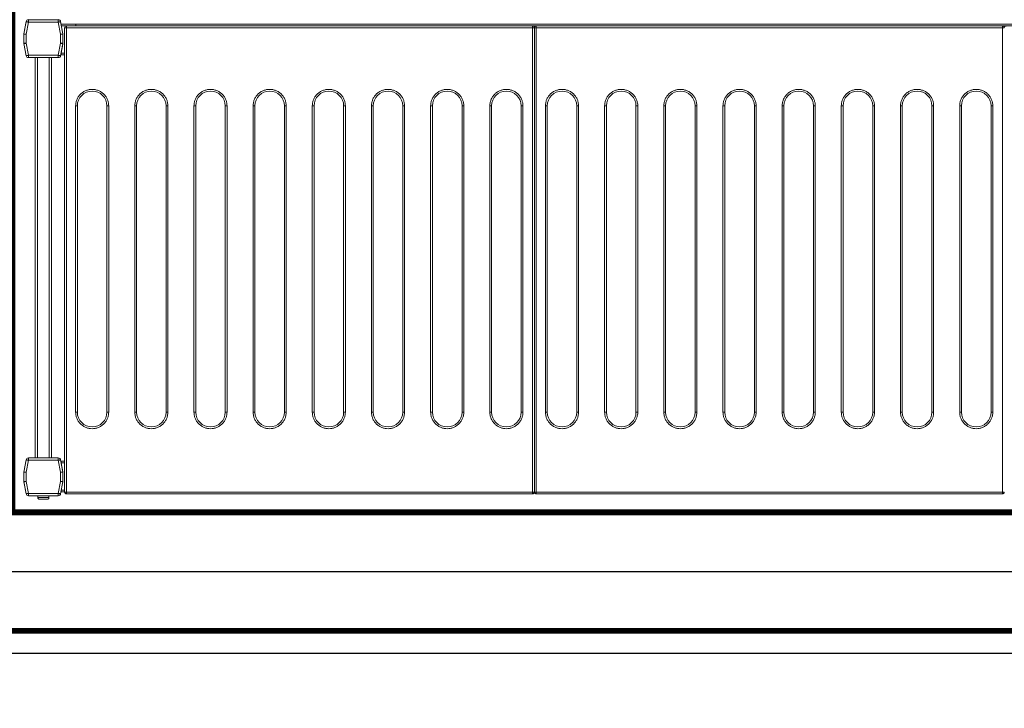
# Model space of a CAD drawing. Header units: centimetres. Extents: x 4120 to 19220, y -7417 to 180.
# Tile 96 of 223: x 11599 to 11682, y -4673 to -4615. Entities that reach past the tile are written whole.
import ezdxf

# ---------------------------------------------------------------- set-up
doc = ezdxf.new("R2010")
doc.units = ezdxf.units.CM
doc.layers.add('A_Wyposażenie', color=8, linetype='Continuous')
doc.layers.add('A_Ściany', color=2, linetype='Continuous')
doc.linetypes.add('BATTING', pattern='A,0.0001,-0.1,[134,ltypeshp.shx,S=0.1,R=0,X=-0.1,Y=0],-0.2,[134,ltypeshp.shx,S=0.1,R=180,X=0.1,Y=0],-0.1', length=0.4001)

# ---------------------------------------------------------------- blocks, each defined once
blk = doc.blocks.new('wyposażenie blok')
at = {"layer": 'A_Wyposażenie', "color": 8, "lineweight": 15}
for p, q in [((281.849, -665.139), (281.667, -666.174)), ((281.85, -665.148), (281.667, -666.182)), ((282.046, -665.182), (281.867, -666.2)), ((284.571, -664.982), (282.046, -664.982)), ((282.046, -664.982), (282.046, -665.182)), ((284.571, -665.182), (282.046, -665.182)), ((284.571, -665.182), (284.571, -664.982)), ((284.75, -666.2), (284.571, -665.182)), ((284.95, -666.174), (284.768, -665.139)), ((284.95, -666.182), (284.768, -665.148)), ((286.05, -665.349), (284.805, -665.349)), ((286.05, -665.498), (284.831, -665.498)), ((324.65, -665.508), (285.25, -665.508)), ((285.25, -665.552), (285.25, -665.508)), ((286.05, -665.498), (286.05, -665.349)), ((286.05, -665.349), (432.95, -665.349)), ((286.05, -665.508), (286.05, -665.498)), ((286.05, -665.498), (432.95, -665.498)), ((324.65, -665.508), (324.65, -665.552)), ((364.35, -665.508), (324.95, -665.508)), ((324.95, -665.552), (324.95, -665.508)), ((364.35, -665.508), (364.35, -665.552)), ((281.667, -666.174), (281.667, -666.973)), ((281.667, -666.182), (281.667, -666.965)), ((281.867, -666.2), (281.867, -666.965)), ((284.75, -666.965), (284.75, -666.2)), ((284.95, -666.182), (284.95, -666.174)), ((284.95, -666.965), (284.95, -666.182)), ((285.1, -665.659), (285.1, -704.858)), ((285.25, -665.659), (285.1, -665.659)), ((285.25, -665.659), (285.25, -665.552)), ((324.65, -665.659), (285.25, -665.659)), ((285.25, -665.659), (285.25, -704.858)), ((324.65, -665.552), (324.65, -665.659)), ((324.8, -665.659), (324.65, -665.659)), ((324.65, -704.858), (324.65, -665.659)), ((324.95, -665.659), (324.8, -665.659)), ((324.8, -704.858), (324.8, -665.659)), ((324.95, -665.659), (324.95, -665.552)), ((364.35, -665.659), (324.95, -665.659)), ((324.95, -665.659), (324.95, -704.858)), ((364.35, -665.552), (364.35, -665.659)), ((364.5, -665.659), (364.35, -665.659)), ((364.35, -704.858), (364.35, -665.659)), ((281.667, -666.965), (281.867, -666.965)), ((281.667, -666.973), (281.667, -666.975)), ((281.67, -666.999), (281.85, -668.017)), ((281.867, -666.965), (282.046, -667.982)), ((284.571, -667.982), (284.75, -666.965)), ((284.75, -666.965), (284.95, -666.965)), ((284.768, -668.017), (284.947, -666.999)), ((284.95, -667.048), (284.818, -667.798)), ((284.95, -666.973), (284.95, -666.965)), ((284.95, -666.975), (284.95, -666.973)), ((284.95, -666.973), (284.95, -667.048)), ((282.046, -667.982), (282.046, -668.182)), ((282.046, -667.982), (284.571, -667.982)), ((284.571, -668.182), (284.571, -667.982)), ((285.1, -667.948), (284.792, -667.948)), ((285.1, -667.798), (284.818, -667.798)), ((282.046, -668.182), (284.571, -668.182)), ((282.609, -668.182), (282.609, -701.973)), ((282.809, -668.182), (282.809, -701.973)), ((283.809, -668.182), (283.809, -701.973)), ((284.009, -668.182), (284.009, -701.973)), ((286.03, -672.258), (286.18, -672.258)), ((286.03, -698.109), (286.03, -672.258)), ((286.18, -698.109), (286.18, -672.258)), ((288.83, -672.258), (288.68, -672.258)), ((288.68, -672.258), (288.68, -698.109)), ((288.83, -672.258), (288.83, -698.109)), ((291.03, -672.258), (291.18, -672.258)), ((291.03, -698.109), (291.03, -672.258)), ((291.18, -698.109), (291.18, -672.258)), ((293.83, -672.258), (293.68, -672.258)), ((293.68, -672.258), (293.68, -698.109)), ((293.83, -672.258), (293.83, -698.109)), ((296.03, -672.258), (296.18, -672.258)), ((296.03, -698.109), (296.03, -672.258)), ((296.18, -698.109), (296.18, -672.258)), ((298.83, -672.258), (298.68, -672.258)), ((298.68, -672.258), (298.68, -698.109)), ((298.83, -672.258), (298.83, -698.109)), ((301.03, -672.258), (301.18, -672.258)), ((301.03, -698.109), (301.03, -672.258)), ((301.18, -698.109), (301.18, -672.258)), ((303.83, -672.258), (303.68, -672.258)), ((303.68, -672.258), (303.68, -698.109)), ((303.83, -672.258), (303.83, -698.109)), ((306.03, -672.258), (306.18, -672.258)), ((306.03, -698.109), (306.03, -672.258)), ((306.18, -698.109), (306.18, -672.258)), ((308.83, -672.258), (308.68, -672.258)), ((308.68, -672.258), (308.68, -698.109)), ((308.83, -672.258), (308.83, -698.109)), ((311.03, -672.258), (311.18, -672.258)), ((311.03, -698.109), (311.03, -672.258)), ((311.18, -698.109), (311.18, -672.258)), ((313.83, -672.258), (313.68, -672.258)), ((313.68, -672.258), (313.68, -698.109)), ((313.83, -672.258), (313.83, -698.109)), ((316.03, -672.258), (316.18, -672.258)), ((316.03, -698.109), (316.03, -672.258)), ((316.18, -698.109), (316.18, -672.258)), ((318.83, -672.258), (318.68, -672.258)), ((318.68, -672.258), (318.68, -698.109)), ((318.83, -672.258), (318.83, -698.109)), ((321.03, -672.258), (321.18, -672.258)), ((321.03, -698.109), (321.03, -672.258)), ((321.18, -698.109), (321.18, -672.258)), ((323.83, -672.258), (323.68, -672.258)), ((323.68, -672.258), (323.68, -698.109)), ((323.83, -672.258), (323.83, -698.109)), ((325.73, -672.258), (325.88, -672.258)), ((325.73, -698.109), (325.73, -672.258)), ((325.88, -698.109), (325.88, -672.258)), ((328.53, -672.258), (328.38, -672.258)), ((328.38, -672.258), (328.38, -698.109)), ((328.53, -672.258), (328.53, -698.109)), ((330.73, -672.258), (330.88, -672.258)), ((330.73, -698.109), (330.73, -672.258)), ((330.88, -698.109), (330.88, -672.258)), ((333.53, -672.258), (333.38, -672.258)), ((333.38, -672.258), (333.38, -698.109)), ((333.53, -672.258), (333.53, -698.109)), ((335.73, -672.258), (335.88, -672.258)), ((335.73, -698.109), (335.73, -672.258)), ((335.88, -698.109), (335.88, -672.258)), ((338.53, -672.258), (338.38, -672.258)), ((338.38, -672.258), (338.38, -698.109)), ((338.53, -672.258), (338.53, -698.109)), ((340.73, -672.258), (340.88, -672.258)), ((340.73, -698.109), (340.73, -672.258)), ((340.88, -698.109), (340.88, -672.258)), ((343.53, -672.258), (343.38, -672.258)), ((343.38, -672.258), (343.38, -698.109)), ((343.53, -672.258), (343.53, -698.109)), ((345.73, -672.258), (345.88, -672.258)), ((345.73, -698.109), (345.73, -672.258)), ((345.88, -698.109), (345.88, -672.258)), ((348.53, -672.258), (348.38, -672.258)), ((348.38, -672.258), (348.38, -698.109)), ((348.53, -672.258), (348.53, -698.109)), ((350.73, -672.258), (350.88, -672.258)), ((350.73, -698.109), (350.73, -672.258)), ((350.88, -698.109), (350.88, -672.258)), ((353.53, -672.258), (353.38, -672.258)), ((353.38, -672.258), (353.38, -698.109)), ((353.53, -672.258), (353.53, -698.109)), ((355.73, -672.258), (355.88, -672.258)), ((355.73, -698.109), (355.73, -672.258)), ((355.88, -698.109), (355.88, -672.258)), ((358.53, -672.258), (358.38, -672.258)), ((358.38, -672.258), (358.38, -698.109)), ((358.53, -672.258), (358.53, -698.109)), ((360.73, -672.258), (360.88, -672.258)), ((360.73, -698.109), (360.73, -672.258)), ((360.88, -698.109), (360.88, -672.258)), ((363.53, -672.258), (363.38, -672.258)), ((363.38, -672.258), (363.38, -698.109)), ((363.53, -672.258), (363.53, -698.109)), ((286.18, -698.109), (286.03, -698.109)), ((288.83, -698.109), (288.68, -698.109)), ((291.18, -698.109), (291.03, -698.109)), ((293.83, -698.109), (293.68, -698.109)), ((296.18, -698.109), (296.03, -698.109)), ((298.83, -698.109), (298.68, -698.109)), ((301.18, -698.109), (301.03, -698.109)), ((303.83, -698.109), (303.68, -698.109)), ((306.18, -698.109), (306.03, -698.109)), ((308.83, -698.109), (308.68, -698.109)), ((311.18, -698.109), (311.03, -698.109)), ((313.83, -698.109), (313.68, -698.109)), ((316.18, -698.109), (316.03, -698.109)), ((318.83, -698.109), (318.68, -698.109)), ((321.18, -698.109), (321.03, -698.109)), ((323.83, -698.109), (323.68, -698.109)), ((325.88, -698.109), (325.73, -698.109)), ((328.53, -698.109), (328.38, -698.109)), ((330.88, -698.109), (330.73, -698.109)), ((333.53, -698.109), (333.38, -698.109)), ((335.88, -698.109), (335.73, -698.109)), ((338.53, -698.109), (338.38, -698.109)), ((340.88, -698.109), (340.73, -698.109)), ((343.53, -698.109), (343.38, -698.109)), ((345.88, -698.109), (345.73, -698.109)), ((348.53, -698.109), (348.38, -698.109)), ((350.88, -698.109), (350.73, -698.109)), ((353.53, -698.109), (353.38, -698.109)), ((355.88, -698.109), (355.73, -698.109)), ((358.53, -698.109), (358.38, -698.109)), ((360.88, -698.109), (360.73, -698.109)), ((363.53, -698.109), (363.38, -698.109)), ((284.571, -701.973), (282.046, -701.973)), ((282.046, -701.973), (282.046, -702.173)), ((284.571, -702.173), (284.571, -701.973)), ((281.667, -703.173), (281.849, -702.139)), ((281.85, -702.139), (281.667, -703.173)), ((282.046, -702.173), (281.867, -703.191)), ((284.571, -702.173), (282.046, -702.173)), ((284.75, -703.191), (284.571, -702.173)), ((284.95, -703.173), (284.768, -702.139)), ((285.1, -702.248), (284.792, -702.248)), ((285.1, -702.398), (284.818, -702.398)), ((284.818, -702.398), (284.95, -703.148)), ((281.667, -703.973), (281.667, -703.173)), ((281.667, -703.173), (281.667, -703.956)), ((281.867, -703.191), (281.867, -703.956)), ((284.75, -703.956), (284.75, -703.191)), ((284.95, -703.148), (284.95, -703.173)), ((284.95, -703.956), (284.95, -703.173)), ((281.667, -703.956), (281.867, -703.956)), ((281.849, -705.008), (281.667, -703.973)), ((281.67, -703.991), (281.85, -705.008)), ((281.867, -703.956), (282.046, -704.973)), ((284.571, -704.973), (284.75, -703.956)), ((284.75, -703.956), (284.95, -703.956)), ((284.768, -705.008), (284.947, -703.991)), ((284.95, -703.973), (284.947, -703.991)), ((284.95, -703.956), (284.95, -703.973)), ((282.046, -704.973), (282.046, -705.173)), ((282.046, -704.973), (284.571, -704.973)), ((282.046, -705.173), (284.571, -705.173)), ((282.834, -705.173), (282.834, -705.323)), ((282.834, -705.323), (283.784, -705.323)), ((282.837, -705.353), (282.84, -705.353)), ((283.777, -705.353), (283.781, -705.353)), ((283.784, -705.323), (283.784, -705.173)), ((284.571, -705.173), (284.571, -704.973)), ((285.1, -704.848), (284.796, -704.848)), ((285.1, -704.698), (284.822, -704.698)), ((285.1, -704.858), (285.25, -704.858)), ((285.25, -704.858), (285.25, -705.006)), ((285.25, -704.858), (324.65, -704.858)), ((285.25, -705.006), (285.25, -705.008)), ((285.25, -705.008), (324.65, -705.008)), ((324.65, -705.006), (324.65, -704.858)), ((324.65, -704.858), (324.8, -704.858)), ((324.65, -705.008), (324.65, -705.006)), ((324.8, -704.858), (324.95, -704.858)), ((324.95, -704.858), (324.95, -705.006)), ((324.95, -704.858), (364.35, -704.858)), ((324.95, -705.006), (324.95, -705.008)), ((324.95, -705.008), (364.35, -705.008)), ((364.35, -705.006), (364.35, -704.858)), ((364.35, -704.858), (364.5, -704.858)), ((364.35, -705.008), (364.35, -705.006))]:
    blk.add_line(p, q, dxfattribs=at)
at = {"layer": 'A_Wyposażenie', "color": 8, "const_width": 0.5}
blk.add_lwpolyline([(395.7, -526.58), (395.7, -516.58), (450.7, -516.58), (450.7, -716.58), (270.7, -716.58), (270.7, -516.58), (325.7, -516.58), (325.7, -526.58), (280.7, -526.58), (280.7, -706.58), (440.7, -706.58), (440.7, -526.58)], close=True, dxfattribs=at)
at = {"layer": 'A_Wyposażenie', "color": 8, "linetype": 'BATTING', "ltscale": 12}
blk.add_lwpolyline([(325.7, -521.58), (275.7, -521.58), (275.7, -711.58), (445.7, -711.58), (445.7, -521.58), (395.7, -521.58)], dxfattribs=at)
at = {"layer": 'A_Wyposażenie', "color": 8, "lineweight": 15, "flags": 128}
for points in [[(282.046, -665.182), (282.008, -665.175), (281.971, -665.169), (281.937, -665.163), (281.907, -665.158), (281.883, -665.153), (281.864, -665.15), (281.853, -665.148), (281.85, -665.148)], [(284.768, -665.148), (284.764, -665.148), (284.753, -665.15), (284.735, -665.153), (284.71, -665.158), (284.68, -665.163), (284.646, -665.169), (284.609, -665.175), (284.571, -665.182)], [(281.667, -666.182), (281.67, -666.183), (281.679, -666.183), (281.694, -666.185), (281.714, -666.186), (281.738, -666.188), (281.767, -666.191), (281.799, -666.194), (281.832, -666.197), (281.867, -666.2)], [(284.75, -666.2), (284.789, -666.196), (284.827, -666.193), (284.861, -666.19), (284.892, -666.187), (284.917, -666.185), (284.935, -666.184), (284.946, -666.183), (284.95, -666.182)], [(281.867, -666.965), (281.829, -666.972), (281.792, -666.978), (281.758, -666.984), (281.728, -666.989), (281.703, -666.994), (281.685, -666.997), (281.674, -666.999), (281.67, -666.999)], [(284.947, -666.999), (284.943, -666.999), (284.932, -666.997), (284.914, -666.994), (284.89, -666.989), (284.86, -666.984), (284.826, -666.978), (284.789, -666.972), (284.75, -666.965)], [(281.85, -668.017), (281.853, -668.016), (281.864, -668.014), (281.883, -668.011), (281.907, -668.007), (281.937, -668.002), (281.971, -667.996), (282.008, -667.989), (282.046, -667.982)], [(284.571, -667.982), (284.609, -667.989), (284.646, -667.996), (284.68, -668.002), (284.71, -668.007), (284.735, -668.011), (284.753, -668.014), (284.764, -668.016), (284.768, -668.017)], [(284.818, -667.798), (284.813, -667.828), (284.808, -667.856), (284.803, -667.882), (284.799, -667.905), (284.796, -667.923), (284.794, -667.937), (284.792, -667.946), (284.792, -667.948)], [(282.046, -702.173), (282.008, -702.167), (281.971, -702.16), (281.937, -702.154), (281.907, -702.149), (281.883, -702.145), (281.864, -702.141), (281.853, -702.139), (281.85, -702.139)], [(284.768, -702.139), (284.764, -702.139), (284.753, -702.141), (284.735, -702.145), (284.71, -702.149), (284.68, -702.154), (284.646, -702.16), (284.609, -702.167), (284.571, -702.173)], [(284.792, -702.248), (284.792, -702.251), (284.794, -702.26), (284.796, -702.274), (284.799, -702.292), (284.803, -702.315), (284.808, -702.341), (284.813, -702.369), (284.818, -702.398)], [(281.667, -703.173), (281.671, -703.174), (281.682, -703.175), (281.701, -703.176), (281.726, -703.179), (281.756, -703.181), (281.791, -703.184), (281.828, -703.188), (281.867, -703.191)], [(284.75, -703.191), (284.785, -703.188), (284.819, -703.185), (284.85, -703.182), (284.879, -703.18), (284.903, -703.178), (284.923, -703.176), (284.938, -703.175), (284.947, -703.174), (284.95, -703.173)], [(281.867, -703.956), (281.829, -703.963), (281.792, -703.969), (281.758, -703.975), (281.728, -703.981), (281.703, -703.985), (281.685, -703.988), (281.674, -703.99), (281.67, -703.991)], [(284.947, -703.991), (284.943, -703.99), (284.932, -703.988), (284.914, -703.985), (284.89, -703.981), (284.86, -703.975), (284.826, -703.969), (284.789, -703.963), (284.75, -703.956)], [(281.85, -705.008), (281.853, -705.008), (281.864, -705.006), (281.883, -705.002), (281.907, -704.998), (281.937, -704.993), (281.971, -704.987), (282.008, -704.98), (282.046, -704.973)], [(284.571, -704.973), (284.609, -704.98), (284.646, -704.987), (284.68, -704.993), (284.71, -704.998), (284.735, -705.002), (284.753, -705.006), (284.764, -705.008), (284.768, -705.008)]]:
    blk.add_lwpolyline(points, dxfattribs=at)
at = {"layer": 'A_Wyposażenie', "color": 8, "lineweight": 15}
for centre, radius, start, end in [((282.046, -665.173), 0.2, 90, 170), ((282.046, -665.182), 0.2, 90, 170), ((284.571, -665.173), 0.2, 10, 90), ((284.571, -665.182), 0.2, 10, 90), ((285.25, -665.659), 0.15, 90, 180), ((324.65, -665.659), 0.15, 0, 90), ((324.95, -665.659), 0.15, 90, 180), ((364.35, -665.659), 0.15, 0, 90), ((364.65, -665.659), 0.15, 90, 180), ((281.867, -666.965), 0.2, 180, 190), ((284.75, -666.965), 0.2, 350, 0), ((282.046, -667.982), 0.2, 190, 270), ((284.571, -667.982), 0.2, 270, 350), ((287.43, -672.258), 1.25, 0, 180), ((292.43, -672.258), 1.25, 0, 180), ((297.43, -672.258), 1.25, 0, 180), ((302.43, -672.258), 1.25, 0, 180), ((307.43, -672.258), 1.25, 0, 180), ((312.43, -672.258), 1.25, 0, 180), ((317.43, -672.258), 1.25, 0, 180), ((322.43, -672.258), 1.25, 0, 180), ((327.13, -672.258), 1.25, 0, 180), ((332.13, -672.258), 1.25, 0, 180), ((337.13, -672.258), 1.25, 0, 180), ((342.13, -672.258), 1.25, 0, 180), ((347.13, -672.258), 1.25, 0, 180), ((352.13, -672.258), 1.25, 0, 180), ((357.13, -672.258), 1.25, 0, 180), ((362.13, -672.258), 1.25, 0, 180), ((287.43, -698.109), 1.25, 180, 0), ((292.43, -698.109), 1.25, 180, 0), ((297.43, -698.109), 1.25, 180, 0), ((302.43, -698.109), 1.25, 180, 0), ((307.43, -698.109), 1.25, 180, 0), ((312.43, -698.109), 1.25, 180, 0), ((317.43, -698.109), 1.25, 180, 0), ((322.43, -698.109), 1.25, 180, 0), ((327.13, -698.109), 1.25, 180, 0), ((332.13, -698.109), 1.25, 180, 0), ((337.13, -698.109), 1.25, 180, 0), ((342.13, -698.109), 1.25, 180, 0), ((347.13, -698.109), 1.25, 180, 0), ((352.13, -698.109), 1.25, 180, 0), ((357.13, -698.109), 1.25, 180, 0), ((362.13, -698.109), 1.25, 180, 0), ((282.046, -702.173), 0.2, 90, 170), ((282.046, -702.173), 0.2, 90, 170), ((284.571, -702.173), 0.2, 10, 90), ((281.867, -703.956), 0.2, 180, 190), ((284.75, -703.956), 0.2, 350, 0), ((282.046, -704.973), 0.2, 190, 270), ((282.046, -704.973), 0.2, 190, 270), ((282.984, -705.323), 0.15, 180, 191.53696), ((283.634, -705.323), 0.15, 348.46304, 0), ((284.571, -704.973), 0.2, 270, 350)]:
    blk.add_arc(centre, radius, start, end, dxfattribs=at)
for points, knots in [([(286.03, -672.258), (286.035, -672.173), (286.044, -671.997), (286.122, -671.736), (286.251, -671.485), (286.433, -671.261), (286.657, -671.08), (286.908, -670.95), (287.169, -670.875), (287.43, -670.851), (287.692, -670.875), (287.952, -670.95), (288.203, -671.08), (288.427, -671.261), (288.609, -671.485), (288.738, -671.736), (288.816, -671.997), (288.826, -672.173), (288.83, -672.258)], [0, 0, 0, 0, 0.058258, 0.120006, 0.18432, 0.25, 0.315679, 0.379994, 0.441742, 0.5, 0.558258, 0.620006, 0.684321, 0.75, 0.81568, 0.879994, 0.941742, 1, 1, 1, 1]), ([(291.03, -672.258), (291.035, -672.173), (291.044, -671.997), (291.122, -671.736), (291.251, -671.485), (291.433, -671.261), (291.657, -671.08), (291.908, -670.95), (292.169, -670.875), (292.43, -670.851), (292.692, -670.875), (292.952, -670.95), (293.203, -671.08), (293.427, -671.261), (293.609, -671.485), (293.738, -671.736), (293.816, -671.997), (293.826, -672.173), (293.83, -672.258)], [0, 0, 0, 0, 0.058258, 0.120006, 0.18432, 0.25, 0.315679, 0.379994, 0.441742, 0.5, 0.558258, 0.620006, 0.684321, 0.75, 0.81568, 0.879994, 0.941742, 1, 1, 1, 1]), ([(296.03, -672.258), (296.035, -672.173), (296.044, -671.997), (296.122, -671.736), (296.251, -671.485), (296.433, -671.261), (296.657, -671.08), (296.908, -670.95), (297.169, -670.875), (297.43, -670.851), (297.692, -670.875), (297.952, -670.95), (298.203, -671.08), (298.427, -671.261), (298.609, -671.485), (298.738, -671.736), (298.816, -671.997), (298.826, -672.173), (298.83, -672.258)], [0, 0, 0, 0, 0.058258, 0.120006, 0.18432, 0.25, 0.315679, 0.379994, 0.441742, 0.5, 0.558258, 0.620006, 0.684321, 0.75, 0.81568, 0.879994, 0.941742, 1, 1, 1, 1]), ([(301.03, -672.258), (301.035, -672.173), (301.044, -671.997), (301.122, -671.736), (301.251, -671.485), (301.433, -671.261), (301.657, -671.08), (301.908, -670.95), (302.169, -670.875), (302.43, -670.851), (302.692, -670.875), (302.952, -670.95), (303.203, -671.08), (303.427, -671.261), (303.609, -671.485), (303.738, -671.736), (303.816, -671.997), (303.826, -672.173), (303.83, -672.258)], [0, 0, 0, 0, 0.058258, 0.120006, 0.18432, 0.25, 0.315679, 0.379994, 0.441742, 0.5, 0.558258, 0.620006, 0.684321, 0.75, 0.81568, 0.879994, 0.941742, 1, 1, 1, 1]), ([(306.03, -672.258), (306.035, -672.173), (306.044, -671.997), (306.122, -671.736), (306.251, -671.485), (306.433, -671.261), (306.657, -671.08), (306.908, -670.95), (307.169, -670.875), (307.43, -670.851), (307.692, -670.875), (307.952, -670.95), (308.203, -671.08), (308.427, -671.261), (308.609, -671.485), (308.738, -671.736), (308.816, -671.997), (308.826, -672.173), (308.83, -672.258)], [0, 0, 0, 0, 0.058258, 0.120006, 0.18432, 0.25, 0.315679, 0.379994, 0.441742, 0.5, 0.558258, 0.620006, 0.68432, 0.75, 0.81568, 0.879994, 0.941742, 1, 1, 1, 1]), ([(311.03, -672.258), (311.035, -672.173), (311.044, -671.997), (311.122, -671.736), (311.251, -671.485), (311.433, -671.261), (311.657, -671.08), (311.908, -670.95), (312.169, -670.875), (312.43, -670.851), (312.692, -670.875), (312.952, -670.95), (313.203, -671.08), (313.427, -671.261), (313.609, -671.485), (313.738, -671.736), (313.816, -671.997), (313.826, -672.173), (313.83, -672.258)], [0, 0, 0, 0, 0.058258, 0.120006, 0.18432, 0.25, 0.315679, 0.379994, 0.441742, 0.5, 0.558258, 0.620006, 0.684321, 0.75, 0.81568, 0.879994, 0.941742, 1, 1, 1, 1]), ([(316.03, -672.258), (316.035, -672.173), (316.044, -671.997), (316.122, -671.736), (316.251, -671.485), (316.433, -671.261), (316.657, -671.08), (316.908, -670.95), (317.169, -670.875), (317.43, -670.851), (317.692, -670.875), (317.952, -670.95), (318.203, -671.08), (318.427, -671.261), (318.609, -671.485), (318.738, -671.736), (318.816, -671.997), (318.826, -672.173), (318.83, -672.258)], [0, 0, 0, 0, 0.058258, 0.120006, 0.18432, 0.25, 0.315679, 0.379994, 0.441742, 0.5, 0.558258, 0.620006, 0.684321, 0.75, 0.81568, 0.879994, 0.941742, 1, 1, 1, 1]), ([(321.03, -672.258), (321.035, -672.173), (321.044, -671.997), (321.122, -671.736), (321.251, -671.485), (321.433, -671.261), (321.657, -671.08), (321.908, -670.95), (322.169, -670.875), (322.43, -670.851), (322.692, -670.875), (322.952, -670.95), (323.203, -671.08), (323.427, -671.261), (323.609, -671.485), (323.738, -671.736), (323.816, -671.997), (323.826, -672.173), (323.83, -672.258)], [0, 0, 0, 0, 0.058258, 0.120006, 0.18432, 0.25, 0.315679, 0.379994, 0.441742, 0.5, 0.558258, 0.620006, 0.684321, 0.75, 0.81568, 0.879994, 0.941742, 1, 1, 1, 1]), ([(325.73, -672.258), (325.735, -672.173), (325.744, -671.997), (325.822, -671.736), (325.951, -671.485), (326.133, -671.261), (326.357, -671.08), (326.608, -670.95), (326.869, -670.875), (327.13, -670.851), (327.392, -670.875), (327.652, -670.95), (327.903, -671.08), (328.127, -671.261), (328.309, -671.485), (328.438, -671.736), (328.516, -671.997), (328.526, -672.173), (328.53, -672.258)], [0, 0, 0, 0, 0.058258, 0.120006, 0.18432, 0.25, 0.31568, 0.379994, 0.441742, 0.5, 0.558258, 0.620006, 0.68432, 0.75, 0.81568, 0.879994, 0.941742, 1, 1, 1, 1]), ([(330.73, -672.258), (330.735, -672.173), (330.744, -671.997), (330.822, -671.736), (330.951, -671.485), (331.133, -671.261), (331.357, -671.08), (331.608, -670.95), (331.869, -670.875), (332.13, -670.851), (332.392, -670.875), (332.652, -670.95), (332.903, -671.08), (333.127, -671.261), (333.309, -671.485), (333.438, -671.736), (333.516, -671.997), (333.526, -672.173), (333.53, -672.258)], [0, 0, 0, 0, 0.058258, 0.120006, 0.18432, 0.25, 0.315679, 0.379995, 0.441742, 0.5, 0.558258, 0.620005, 0.684321, 0.75, 0.81568, 0.879994, 0.941742, 1, 1, 1, 1]), ([(335.73, -672.258), (335.735, -672.173), (335.744, -671.997), (335.822, -671.736), (335.951, -671.485), (336.133, -671.261), (336.357, -671.08), (336.608, -670.95), (336.869, -670.875), (337.13, -670.851), (337.392, -670.875), (337.652, -670.95), (337.903, -671.08), (338.127, -671.261), (338.309, -671.485), (338.438, -671.736), (338.516, -671.997), (338.526, -672.173), (338.53, -672.258)], [0, 0, 0, 0, 0.058258, 0.120006, 0.18432, 0.25, 0.31568, 0.379994, 0.441742, 0.5, 0.558258, 0.620006, 0.68432, 0.75, 0.81568, 0.879994, 0.941742, 1, 1, 1, 1]), ([(340.73, -672.258), (340.735, -672.173), (340.744, -671.997), (340.822, -671.736), (340.951, -671.485), (341.133, -671.261), (341.357, -671.08), (341.608, -670.95), (341.869, -670.875), (342.13, -670.851), (342.392, -670.875), (342.652, -670.95), (342.903, -671.08), (343.127, -671.261), (343.309, -671.485), (343.438, -671.736), (343.516, -671.997), (343.526, -672.173), (343.53, -672.258)], [0, 0, 0, 0, 0.058258, 0.120006, 0.18432, 0.25, 0.315679, 0.379995, 0.441742, 0.5, 0.558258, 0.620006, 0.684321, 0.75, 0.81568, 0.879994, 0.941742, 1, 1, 1, 1]), ([(345.73, -672.258), (345.735, -672.173), (345.744, -671.997), (345.822, -671.736), (345.951, -671.485), (346.133, -671.261), (346.357, -671.08), (346.608, -670.95), (346.869, -670.875), (347.13, -670.851), (347.392, -670.875), (347.652, -670.95), (347.903, -671.08), (348.127, -671.261), (348.309, -671.485), (348.438, -671.736), (348.516, -671.997), (348.526, -672.173), (348.53, -672.258)], [0, 0, 0, 0, 0.058258, 0.120006, 0.18432, 0.25, 0.315679, 0.379995, 0.441741, 0.5, 0.558258, 0.620006, 0.68432, 0.75, 0.81568, 0.879994, 0.941742, 1, 1, 1, 1]), ([(350.73, -672.258), (350.735, -672.173), (350.744, -671.997), (350.822, -671.736), (350.951, -671.485), (351.133, -671.261), (351.357, -671.08), (351.608, -670.95), (351.869, -670.875), (352.13, -670.851), (352.392, -670.875), (352.652, -670.95), (352.903, -671.08), (353.127, -671.261), (353.309, -671.485), (353.438, -671.736), (353.516, -671.997), (353.526, -672.173), (353.53, -672.258)], [0, 0, 0, 0, 0.058258, 0.120006, 0.184321, 0.25, 0.31568, 0.379994, 0.441742, 0.5, 0.558259, 0.620005, 0.68432, 0.75, 0.815679, 0.879994, 0.941742, 1, 1, 1, 1]), ([(355.73, -672.258), (355.735, -672.173), (355.744, -671.997), (355.822, -671.736), (355.951, -671.485), (356.133, -671.261), (356.357, -671.08), (356.608, -670.95), (356.869, -670.875), (357.13, -670.851), (357.392, -670.875), (357.652, -670.95), (357.903, -671.08), (358.127, -671.261), (358.309, -671.485), (358.438, -671.736), (358.516, -671.997), (358.526, -672.173), (358.53, -672.258)], [0, 0, 0, 0, 0.058258, 0.120006, 0.18432, 0.25, 0.31568, 0.379994, 0.441742, 0.5, 0.558257, 0.620005, 0.684321, 0.75, 0.81568, 0.879994, 0.941742, 1, 1, 1, 1]), ([(360.73, -672.258), (360.735, -672.173), (360.744, -671.997), (360.822, -671.736), (360.951, -671.485), (361.133, -671.261), (361.357, -671.08), (361.608, -670.95), (361.869, -670.875), (362.13, -670.851), (362.392, -670.875), (362.652, -670.95), (362.903, -671.08), (363.127, -671.261), (363.309, -671.485), (363.438, -671.736), (363.516, -671.997), (363.526, -672.173), (363.53, -672.258)], [0, 0, 0, 0, 0.058258, 0.120006, 0.18432, 0.25, 0.315679, 0.379994, 0.441742, 0.500001, 0.558258, 0.620006, 0.684321, 0.75, 0.81568, 0.879994, 0.941742, 1, 1, 1, 1]), ([(288.83, -698.109), (288.826, -698.194), (288.816, -698.37), (288.738, -698.631), (288.609, -698.882), (288.427, -699.106), (288.203, -699.287), (287.952, -699.417), (287.692, -699.492), (287.43, -699.516), (287.169, -699.492), (286.908, -699.417), (286.657, -699.287), (286.433, -699.106), (286.251, -698.882), (286.122, -698.631), (286.044, -698.37), (286.035, -698.194), (286.03, -698.109)], [0, 0, 0, 0, 0.058258, 0.120006, 0.18432, 0.25, 0.31568, 0.379994, 0.441742, 0.5, 0.558258, 0.620006, 0.68432, 0.75, 0.81568, 0.879994, 0.941742, 1, 1, 1, 1]), ([(293.83, -698.109), (293.826, -698.194), (293.816, -698.37), (293.738, -698.631), (293.609, -698.882), (293.427, -699.106), (293.203, -699.287), (292.952, -699.417), (292.692, -699.492), (292.43, -699.516), (292.169, -699.492), (291.908, -699.417), (291.657, -699.287), (291.433, -699.106), (291.251, -698.882), (291.122, -698.631), (291.044, -698.37), (291.035, -698.194), (291.03, -698.109)], [0, 0, 0, 0, 0.058258, 0.120006, 0.18432, 0.25, 0.31568, 0.379994, 0.441742, 0.5, 0.558258, 0.620006, 0.68432, 0.75, 0.81568, 0.879994, 0.941742, 1, 1, 1, 1]), ([(298.83, -698.109), (298.826, -698.194), (298.816, -698.37), (298.738, -698.631), (298.609, -698.882), (298.427, -699.106), (298.203, -699.287), (297.952, -699.417), (297.692, -699.492), (297.43, -699.516), (297.169, -699.492), (296.908, -699.417), (296.657, -699.287), (296.433, -699.106), (296.251, -698.882), (296.122, -698.631), (296.044, -698.37), (296.035, -698.194), (296.03, -698.109)], [0, 0, 0, 0, 0.058258, 0.120006, 0.18432, 0.25, 0.31568, 0.379994, 0.441742, 0.5, 0.558258, 0.620006, 0.68432, 0.75, 0.81568, 0.879994, 0.941742, 1, 1, 1, 1]), ([(303.83, -698.109), (303.826, -698.194), (303.816, -698.37), (303.738, -698.631), (303.609, -698.882), (303.427, -699.106), (303.203, -699.287), (302.952, -699.417), (302.692, -699.492), (302.43, -699.516), (302.169, -699.492), (301.908, -699.417), (301.657, -699.287), (301.433, -699.106), (301.251, -698.882), (301.122, -698.631), (301.044, -698.37), (301.035, -698.194), (301.03, -698.109)], [0, 0, 0, 0, 0.058258, 0.120006, 0.18432, 0.25, 0.31568, 0.379994, 0.441742, 0.5, 0.558258, 0.620006, 0.68432, 0.75, 0.81568, 0.879994, 0.941742, 1, 1, 1, 1]), ([(308.83, -698.109), (308.826, -698.194), (308.816, -698.37), (308.738, -698.631), (308.609, -698.882), (308.427, -699.106), (308.203, -699.287), (307.952, -699.417), (307.692, -699.492), (307.43, -699.516), (307.169, -699.492), (306.908, -699.417), (306.657, -699.287), (306.433, -699.106), (306.251, -698.882), (306.122, -698.631), (306.044, -698.37), (306.035, -698.194), (306.03, -698.109)], [0, 0, 0, 0, 0.058258, 0.1200056, 0.1843204, 0.2500001, 0.3156797, 0.3799945, 0.4417421, 0.4999999, 0.558258, 0.6200056, 0.6843204, 0.75, 0.8156797, 0.8799945, 0.941742, 1, 1, 1, 1]), ([(313.83, -698.109), (313.826, -698.194), (313.816, -698.37), (313.738, -698.631), (313.609, -698.882), (313.427, -699.106), (313.203, -699.287), (312.952, -699.417), (312.692, -699.492), (312.43, -699.516), (312.169, -699.492), (311.908, -699.417), (311.657, -699.287), (311.433, -699.106), (311.251, -698.882), (311.122, -698.631), (311.044, -698.37), (311.035, -698.194), (311.03, -698.109)], [0, 0, 0, 0, 0.058258, 0.120006, 0.18432, 0.25, 0.315679, 0.379994, 0.441742, 0.5, 0.558258, 0.620006, 0.68432, 0.75, 0.81568, 0.879994, 0.941742, 1, 1, 1, 1]), ([(318.83, -698.109), (318.826, -698.194), (318.816, -698.37), (318.738, -698.631), (318.609, -698.882), (318.427, -699.106), (318.203, -699.287), (317.952, -699.417), (317.692, -699.492), (317.43, -699.516), (317.169, -699.492), (316.908, -699.417), (316.657, -699.287), (316.433, -699.106), (316.251, -698.882), (316.122, -698.631), (316.044, -698.37), (316.035, -698.194), (316.03, -698.109)], [0, 0, 0, 0, 0.058258, 0.120006, 0.18432, 0.25, 0.31568, 0.379994, 0.441742, 0.5, 0.558258, 0.620006, 0.684321, 0.75, 0.81568, 0.879994, 0.941742, 1, 1, 1, 1]), ([(323.83, -698.109), (323.826, -698.194), (323.816, -698.37), (323.738, -698.631), (323.609, -698.882), (323.427, -699.106), (323.203, -699.287), (322.952, -699.417), (322.692, -699.492), (322.43, -699.516), (322.169, -699.492), (321.908, -699.417), (321.657, -699.287), (321.433, -699.106), (321.251, -698.882), (321.122, -698.631), (321.044, -698.37), (321.035, -698.194), (321.03, -698.109)], [0, 0, 0, 0, 0.058258, 0.120006, 0.18432, 0.25, 0.31568, 0.379994, 0.441742, 0.5, 0.558258, 0.620006, 0.684321, 0.75, 0.81568, 0.879995, 0.941742, 1, 1, 1, 1]), ([(328.53, -698.109), (328.526, -698.194), (328.516, -698.37), (328.438, -698.631), (328.309, -698.882), (328.127, -699.106), (327.903, -699.287), (327.652, -699.417), (327.392, -699.492), (327.13, -699.516), (326.869, -699.492), (326.608, -699.417), (326.357, -699.287), (326.133, -699.106), (325.951, -698.882), (325.822, -698.631), (325.744, -698.37), (325.735, -698.194), (325.73, -698.109)], [0, 0, 0, 0, 0.058258, 0.1200056, 0.1843202, 0.2499998, 0.3156797, 0.3799942, 0.4417421, 0.4999999, 0.5582577, 0.6200057, 0.6843201, 0.75, 0.8156797, 0.8799943, 0.9417421, 1, 1, 1, 1]), ([(333.53, -698.109), (333.526, -698.194), (333.516, -698.37), (333.438, -698.631), (333.309, -698.882), (333.127, -699.106), (332.903, -699.287), (332.652, -699.417), (332.392, -699.492), (332.13, -699.516), (331.869, -699.492), (331.608, -699.417), (331.357, -699.287), (331.133, -699.106), (330.951, -698.882), (330.822, -698.631), (330.744, -698.37), (330.735, -698.194), (330.73, -698.109)], [0, 0, 0, 0, 0.058258, 0.120006, 0.18432, 0.25, 0.31568, 0.379995, 0.441742, 0.5, 0.558258, 0.620005, 0.68432, 0.75, 0.81568, 0.879994, 0.941742, 1, 1, 1, 1]), ([(338.53, -698.109), (338.526, -698.194), (338.516, -698.37), (338.438, -698.631), (338.309, -698.882), (338.127, -699.106), (337.903, -699.287), (337.652, -699.417), (337.392, -699.492), (337.13, -699.516), (336.869, -699.492), (336.608, -699.417), (336.357, -699.287), (336.133, -699.106), (335.951, -698.882), (335.822, -698.631), (335.744, -698.37), (335.735, -698.194), (335.73, -698.109)], [0, 0, 0, 0, 0.0582579, 0.1200057, 0.1843203, 0.25, 0.3156799, 0.3799943, 0.4417423, 0.5000001, 0.5582579, 0.6200058, 0.6843203, 0.7500002, 0.8156798, 0.8799944, 0.941742, 1, 1, 1, 1]), ([(343.53, -698.109), (343.526, -698.194), (343.516, -698.37), (343.438, -698.631), (343.309, -698.882), (343.127, -699.106), (342.903, -699.287), (342.652, -699.417), (342.392, -699.492), (342.13, -699.516), (341.869, -699.492), (341.608, -699.417), (341.357, -699.287), (341.133, -699.106), (340.951, -698.882), (340.822, -698.631), (340.744, -698.37), (340.735, -698.194), (340.73, -698.109)], [0, 0, 0, 0, 0.058258, 0.120005, 0.18432, 0.25, 0.31568, 0.379994, 0.441742, 0.5, 0.558258, 0.620005, 0.684321, 0.75, 0.81568, 0.879995, 0.941742, 1, 1, 1, 1]), ([(348.53, -698.109), (348.526, -698.194), (348.516, -698.37), (348.438, -698.631), (348.309, -698.882), (348.127, -699.106), (347.903, -699.287), (347.652, -699.417), (347.392, -699.492), (347.13, -699.516), (346.869, -699.492), (346.608, -699.417), (346.357, -699.287), (346.133, -699.106), (345.951, -698.882), (345.822, -698.631), (345.744, -698.37), (345.735, -698.194), (345.73, -698.109)], [0, 0, 0, 0, 0.058258, 0.120005, 0.18432, 0.25, 0.31568, 0.379994, 0.441742, 0.5, 0.558259, 0.620005, 0.68432, 0.75, 0.81568, 0.879994, 0.941742, 1, 1, 1, 1]), ([(353.53, -698.109), (353.526, -698.194), (353.516, -698.37), (353.438, -698.631), (353.309, -698.882), (353.127, -699.106), (352.903, -699.287), (352.652, -699.417), (352.392, -699.492), (352.13, -699.516), (351.869, -699.492), (351.608, -699.417), (351.357, -699.287), (351.133, -699.106), (350.951, -698.882), (350.822, -698.631), (350.744, -698.37), (350.735, -698.194), (350.73, -698.109)], [0, 0, 0, 0, 0.058258, 0.120005, 0.184321, 0.25, 0.31568, 0.379995, 0.441741, 0.5, 0.558258, 0.620006, 0.68432, 0.75, 0.815679, 0.879995, 0.941742, 1, 1, 1, 1]), ([(358.53, -698.109), (358.526, -698.194), (358.516, -698.37), (358.438, -698.631), (358.309, -698.882), (358.127, -699.106), (357.903, -699.287), (357.652, -699.417), (357.392, -699.492), (357.13, -699.516), (356.869, -699.492), (356.608, -699.417), (356.357, -699.287), (356.133, -699.106), (355.951, -698.882), (355.822, -698.631), (355.744, -698.37), (355.735, -698.194), (355.73, -698.109)], [0, 0, 0, 0, 0.058258, 0.120006, 0.18432, 0.25, 0.31568, 0.379995, 0.441743, 0.5, 0.558258, 0.620006, 0.68432, 0.75, 0.81568, 0.879995, 0.941742, 1, 1, 1, 1]), ([(363.53, -698.109), (363.526, -698.194), (363.516, -698.37), (363.438, -698.631), (363.309, -698.882), (363.127, -699.106), (362.903, -699.287), (362.652, -699.417), (362.392, -699.492), (362.13, -699.516), (361.869, -699.492), (361.608, -699.417), (361.357, -699.287), (361.133, -699.106), (360.951, -698.882), (360.822, -698.631), (360.744, -698.37), (360.735, -698.194), (360.73, -698.109)], [0, 0, 0, 0, 0.058258, 0.120006, 0.18432, 0.249999, 0.315679, 0.379994, 0.441742, 0.499999, 0.558258, 0.620006, 0.684321, 0.75, 0.81568, 0.879995, 0.941742, 1, 1, 1, 1]), ([(282.84, -705.353), (282.846, -705.37), (282.856, -705.402), (282.89, -705.44), (282.935, -705.468), (282.971, -705.472), (282.989, -705.473)], [0, 0, 0, 0, 0.243643, 0.487245, 0.731956, 1, 1, 1, 1]), ([(283.628, -705.473), (283.645, -705.472), (283.68, -705.468), (283.725, -705.442), (283.761, -705.403), (283.772, -705.37), (283.777, -705.353)], [0, 0, 0, 0, 0.250219, 0.500551, 0.74815, 1, 1, 1, 1]), ([(285.1, -704.856), (285.102, -704.875), (285.106, -704.913), (285.134, -704.953), (285.164, -704.978), (285.19, -704.993), (285.22, -705.003), (285.24, -705.005), (285.25, -705.006)], [0, 0, 0, 0, 0.238266, 0.485424, 0.612038, 0.739974, 0.869231, 1, 1, 1, 1]), ([(324.65, -705.006), (324.66, -705.005), (324.681, -705.003), (324.71, -704.993), (324.737, -704.978), (324.767, -704.953), (324.795, -704.913), (324.798, -704.875), (324.8, -704.856)], [0, 0, 0, 0, 0.130769, 0.260022, 0.387963, 0.514577, 0.761736, 1, 1, 1, 1]), ([(324.8, -704.856), (324.802, -704.875), (324.806, -704.913), (324.834, -704.953), (324.864, -704.978), (324.89, -704.993), (324.92, -705.003), (324.94, -705.005), (324.95, -705.006)], [0, 0, 0, 0, 0.238268, 0.485429, 0.612034, 0.739976, 0.86923, 1, 1, 1, 1]), ([(364.35, -705.006), (364.36, -705.005), (364.381, -705.003), (364.41, -704.993), (364.437, -704.978), (364.467, -704.953), (364.495, -704.913), (364.498, -704.875), (364.5, -704.856)], [0, 0, 0, 0, 0.130758, 0.260025, 0.387956, 0.514571, 0.761733, 1, 1, 1, 1]), ([(282.989, -705.473), (282.999, -705.473), (283.021, -705.473), (283.097, -705.473), (283.197, -705.473), (283.309, -705.473), (283.42, -705.473), (283.52, -705.473), (283.597, -705.473), (283.618, -705.473), (283.628, -705.473)], [0, 0, 0, 0, 0.121175, 0.250001, 0.378823, 0.5, 0.621177, 0.749999, 0.878825, 1, 1, 1, 1])]:
    blk.add_open_spline(points, degree=3, knots=knots, dxfattribs=at)

msp = doc.modelspace()

# ---------------------------------------------------------------- linework, layer by layer
at = {"layer": 'A_Ściany', "color": 7}
msp.add_lwpolyline([(11769.575, -4668.73), (11438.575, -4668.73), (11438.575, -4681.23)], dxfattribs=at)

# ---------------------------------------------------------------- next in the draw order: block references
at = {"layer": 'A_Wyposażenie'}
msp.add_blockref('wyposażenie blok', (11317.575, -3950.23), dxfattribs=at)

doc.saveas('drawing.dxf')
